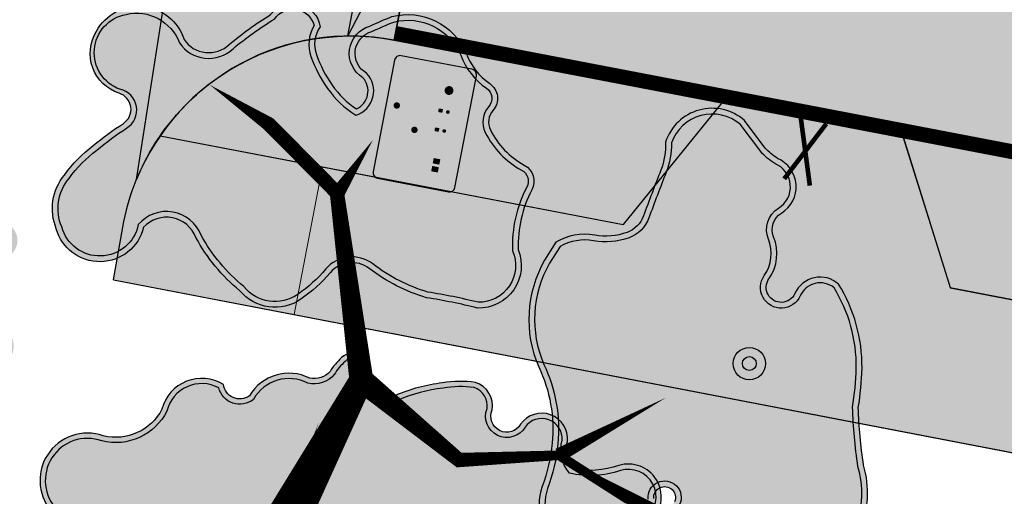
# Model space of a CAD drawing. Header units: metres. Extents: x 32353251 to 32353583, y 5707748 to 5708004.
# Tile 14 of 164: x 32353325 to 32353347, y 5707889 to 5707900. Entities that reach past the tile are written whole.
import ezdxf

# ---------------------------------------------------------------- set-up
doc = ezdxf.new("R2010")
doc.units = ezdxf.units.M
doc.header["$LTSCALE"] = 0.75
doc.layers.get('0').update_dxf_attribs({"linetype": 'CONTINUOUS'})
doc.layers.add('10414942$0$_Hilfslayer', color=6, linetype='CONTINUOUS', plot=False)
for name, color, linetype in [('10414942$0$Beschilderung neu', 7, 'CONTINUOUS'), ('10414942$0$ST-LIN Rampe', 7, 'CONTINUOUS'), ('10414942$0$ST-LIN-Fahrbahn', 2, 'CONTINUOUS'), ('10414942$0$ST-LIN-Gehweg', 2, 'CONTINUOUS')]:
    doc.layers.add(name, color=color, linetype=linetype)
doc.layers.add('10414942$0$ST-Entfällt', color=2, linetype='CONTINUOUS', true_color=0xffff00)
doc.layers.add('10414943$0$ST-Fahrbahn-Sol', color=7, linetype='CONTINUOUS', true_color=0xcccccc)
for name, color, linetype, lineweight, true_color in [('10414942$0$ST-LIN RINNE', 5, 'CONTINUOUS', 25, 0x0000ff), ('10414943$0$ST-Gehweg-Sol', 7, 'CONTINUOUS', 0, 0xffd7a8), ('10414943$0$ST-Grünfläche-Sol', 7, 'CONTINUOUS', 0, 0xc3e788), ('10414943$0$ST-Mischfläche-Sol', 7, 'CONTINUOUS', 0, 0x636466)]:
    doc.layers.add(name, color=color, linetype=linetype, lineweight=lineweight, true_color=true_color)
doc.layers.add('10414942$0$ST-LIN_Rinne', color=141, linetype='CONTINUOUS', lineweight=0)
for name, color, linetype, transparency in [('10414944$0$PF-Krone', 33, 'CONTINUOUS', 0.7), ('10414944$0$PF-Krone_SOL', 70, 'CONTINUOUS', 0.7), ('10414944$0$ST-Baum', 7, 'CONTINUOUS', 0.7)]:
    doc.layers.add(name, color=color, linetype=linetype, transparency=transparency)
doc.layers.add('10414944$0$PF-Stamm', color=7, linetype='CONTINUOUS', true_color=0x5f5144, transparency=0.7)

# ---------------------------------------------------------------- blocks, each defined once
blk = doc.blocks.new('10414943')
at = {"layer": '10414943$0$ST-Fahrbahn-Sol'}
h = blk.add_hatch(color=256, dxfattribs=at)
h.dxf.hatch_style = 1
edge = h.paths.add_edge_path()
edge.add_arc((32353332.465, 5707894.399), 5, 79.1497, 157.7066)
edge.add_line((32353327.839, 5707896.296), (32353329.962, 5707909.912))
edge.add_arc((32353333.983, 5707909.912), 4.021, 180, 259.0056)
edge.add_line((32353333.216, 5707905.965), (32353334.63, 5707905.694))
edge.add_line((32353334.63, 5707905.694), (32353333.407, 5707899.31))
at = {"layer": '10414943$0$ST-Gehweg-Sol'}
h = blk.add_hatch(color=256, dxfattribs=at)
h.dxf.hatch_style = 1
edge = h.paths.add_edge_path()
edge.add_line((32353331.861, 5707896.566), (32353331.246, 5707893.373))
edge.add_line((32353331.246, 5707893.373), (32353327.34, 5707894.124))
edge.add_line((32353327.34, 5707894.124), (32353327.541, 5707895.265))
edge.add_arc((32353332.465, 5707894.399), 5, 145.3887, 170.0246, ccw=False)
edge.add_line((32353328.35, 5707897.239), (32353331.861, 5707896.566))
at = {"layer": '10414943$0$ST-Grünfläche-Sol'}
h = blk.add_hatch(color=256, dxfattribs=at)
h.dxf.hatch_style = 1
edge = h.paths.add_edge_path()
edge.add_arc((32353332.465, 5707894.399), 5, 79.1497, 145.3887, ccw=False)
edge.add_line((32353333.407, 5707899.31), (32353340.491, 5707897.948))
edge.add_line((32353340.491, 5707897.948), (32353338.356, 5707895.321))
edge.add_line((32353338.356, 5707895.321), (32353328.35, 5707897.239))
h = blk.add_hatch(color=256, dxfattribs=at)
h.dxf.hatch_style = 1
h.paths.add_polyline_path([(32353344.419, 5707897.199), (32353345.43, 5707893.954), (32353351.008, 5707892.882), (32353351.573, 5707895.828)])
at = {"layer": '10414943$0$ST-Mischfläche-Sol'}
h = blk.add_hatch(dxfattribs=at)
h.set_pattern_fill('AR-HBONE', color=256, scale=0.0042, angle=170)
h.set_pattern_definition([(215, (0, 0), (-0.1047920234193, -0.5943050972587), [1.28016, -0.42672]), (305, (-0.34955, -0.24476), (-0.1047920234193, -0.5943050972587), [1.28016, -0.42672])])
edge = h.paths.add_edge_path()
edge.add_line((32353333.407, 5707899.31), (32353335.24, 5707908.862))
edge.add_line((32353335.24, 5707908.862), (32353407.152, 5707895.034))
edge.add_line((32353407.152, 5707895.034), (32353413.706, 5707897.337))
edge.add_line((32353413.706, 5707897.337), (32353481.818, 5707884.239))
edge.add_line((32353481.818, 5707884.239), (32353497.176, 5707881.286))
edge.add_line((32353497.176, 5707881.286), (32353499.704, 5707880.189))
edge.add_line((32353499.704, 5707880.189), (32353502.939, 5707877.836))
edge.add_line((32353502.939, 5707877.836), (32353505.467, 5707876.739))
edge.add_line((32353505.467, 5707876.739), (32353517.005, 5707874.52))
edge.add_line((32353517.005, 5707874.52), (32353517.645, 5707870.615))
edge.add_line((32353517.645, 5707870.615), (32353516.663, 5707870.803))
edge.add_line((32353516.663, 5707870.803), (32353515.44, 5707864.419))
edge.add_line((32353515.44, 5707864.419), (32353479.337, 5707871.339))
edge.add_line((32353479.337, 5707871.339), (32353468.359, 5707873.443))
edge.add_line((32353468.359, 5707873.443), (32353468.779, 5707869.425))
edge.add_arc((32353471.762, 5707869.736), 3, 185.9559, 259.1498)
edge.add_line((32353471.198, 5707866.79), (32353499.612, 5707861.344))
edge.add_line((32353499.612, 5707861.344), (32353497.736, 5707858.394))
edge.add_line((32353497.736, 5707858.394), (32353462.939, 5707865.064))
edge.add_arc((32353461.81, 5707859.171), 6, 79.1498, 96.1372)
edge.add_line((32353461.168, 5707865.137), (32353452.41, 5707864.195))
edge.add_arc((32353451.769, 5707870.161), 6, 259.1149, 276.1372, ccw=False)
edge.add_line((32353450.636, 5707864.269), (32353424.341, 5707869.325))
edge.add_arc((32353425.474, 5707875.217), 6, 242.0483, 259.1149, ccw=False)
edge.add_line((32353422.662, 5707869.917), (32353415, 5707873.982))
edge.add_arc((32353412.188, 5707868.682), 6, 62.0483, 79.1497)
edge.add_line((32353413.318, 5707874.575), (32353366.067, 5707883.631))
edge.add_line((32353366.067, 5707883.631), (32353365.06, 5707886.87))
edge.add_line((32353365.06, 5707886.87), (32353331.246, 5707893.373))
edge.add_line((32353331.246, 5707893.373), (32353331.861, 5707896.566))
edge.add_line((32353331.861, 5707896.566), (32353338.356, 5707895.321))
edge.add_line((32353338.356, 5707895.321), (32353340.491, 5707897.948))
edge.add_line((32353340.491, 5707897.948), (32353344.413, 5707897.2))
edge.add_line((32353344.413, 5707897.2), (32353345.428, 5707893.961))
edge.add_line((32353345.428, 5707893.961), (32353351.009, 5707892.888))
edge.add_line((32353351.009, 5707892.888), (32353351.574, 5707895.828))
edge.add_line((32353351.574, 5707895.828), (32353371.217, 5707892.063))
edge.add_line((32353371.217, 5707892.063), (32353370.648, 5707889.105))
edge.add_line((32353370.648, 5707889.105), (32353371.654, 5707885.87))
edge.add_line((32353371.654, 5707885.87), (32353406.652, 5707879.162))
edge.add_arc((32353407.216, 5707882.11), 3.001, 259.1591, 333.481)
edge.add_line((32353409.902, 5707880.769), (32353411.749, 5707884.294))
edge.add_line((32353411.749, 5707884.294), (32353333.407, 5707899.31))
at = {"layer": '10414943$0$ST-Fahrbahn-Sol', "flags": 128}
blk.add_lwpolyline([(32353333.407, 5707899.31, 0.356856), (32353327.839, 5707896.296), (32353329.962, 5707909.912, 0.359064), (32353333.216, 5707905.965), (32353334.63, 5707905.694)], format="xyb", close=True, dxfattribs=at)
at = {"layer": '10414943$0$ST-Gehweg-Sol', "flags": 128}
for points in [[(32353413.318, 5707874.575), (32353366.067, 5707883.631), (32353365.06, 5707886.87), (32353331.246, 5707893.373), (32353331.861, 5707896.566), (32353338.356, 5707895.321), (32353340.491, 5707897.948), (32353344.413, 5707897.2), (32353345.428, 5707893.961), (32353351.009, 5707892.888), (32353351.574, 5707895.828), (32353371.217, 5707892.063)], [(32353411.749, 5707884.294), (32353333.407, 5707899.31), (32353335.24, 5707908.862), (32353407.152, 5707895.034)]]:
    blk.add_lwpolyline(points, dxfattribs=at)
blk.add_lwpolyline([(32353331.861, 5707896.566), (32353331.246, 5707893.373), (32353327.34, 5707894.124), (32353327.541, 5707895.265, -0.10791), (32353328.35, 5707897.239)], format="xyb", close=True, dxfattribs=at)
at = {"layer": '10414943$0$ST-Grünfläche-Sol', "flags": 128}
blk.add_lwpolyline([(32353328.35, 5707897.239, -0.297348), (32353333.407, 5707899.31), (32353340.491, 5707897.948), (32353338.356, 5707895.321)], format="xyb", close=True, dxfattribs=at)
blk.add_lwpolyline([(32353344.419, 5707897.199), (32353345.43, 5707893.954), (32353351.008, 5707892.882), (32353351.573, 5707895.828)], close=True, dxfattribs=at)
blk = doc.blocks.new('10414942$0$WEGW_5FA8DC4A889C24947A592E1D55F343')
at = {"true_color": 0xffffff}
for points in [[(-410, 0), (410, 0, 0.414214), (450, 40), (450, 560, 0.414214), (410, 600), (-410, 600, 0.414214), (-450, 560), (-450, 40, 0.414214), (-410, 0)], [(-139.5, 454.5, -0.162278), (-136.8, 462.6), (-134.1, 466.2, 0.058328), (-129.4, 474.3), (-111.6, 515.2, -0.298506), (-101.2, 522), (11.2, 522, -0.298506), (21.6, 515.2), (39.4, 474.3, 0.058328), (44.1, 466.2), (46.8, 462.6, -0.162278), (49.5, 454.5), (49.5, 425.2, -0.414214), (38.2, 414), (-128.2, 414, -0.414214), (-139.5, 425.2)], [(196.6, 289), (196.6, 458.6), (153, 458.6), (230.5, 509.3), (230.5, 536.2), (254.8, 536.2), (254.8, 525.2), (279, 541), (405, 458.6), (361.4, 458.6), (361.4, 289)], [(-236.5, 426.9, 0.996392), (-300.6, 427.2, 1.003621)], [(230.5, 410.2), (269.3, 410.2), (269.3, 458.6), (230.5, 458.6)], [(288.7, 410.2), (327.5, 410.2), (327.5, 458.6), (288.7, 458.6)], [(-256.5, 246.5), (-320.7, 246.5), (-320.7, 307), (-363.5, 238.5, -0.414214), (-372.4, 277.1), (-315.8, 367.7, -0.753517), (-256.5, 350.7), (-256.5, 314.6), (-196.4, 278.6, -0.414214), (-234.9, 268.9), (-256.5, 281.9)], [(-128.2, 409.5), (-101.2, 409.5), (-101.2, 384.8, -0.414214), (-108, 378), (-121.5, 378, -0.414214), (-128.2, 384.8)], [(11.2, 409.5), (38.2, 409.5), (38.2, 384.8, -0.414214), (31.5, 378), (18, 378, -0.414214), (11.2, 384.8)], [(360, 90), (193.7, 210.3, -0.240662), (108, 378), (128.2, 378, 0.240662), (205.6, 226.7), (360, 114.4)], [(-256.5, 238.5), (-256.5, 54, -0.414214), (-288.6, 86.1), (-288.6, 198.4), (-368.8, 70, -0.414214), (-379, 114.2), (-320.7, 207.6), (-320.7, 238.5)], [(80.7, 235.5, 0.993033), (34.2, 235.8, 1.007016)], [(43.5, 175), (14.2, 150.7, -0.387276), (-7.7, 151.7), (43.9, 203.3, 0.250769), (76.7, 206.4), (111.1, 198.7, -0.225978), (114.3, 196.3), (131.9, 161, -0.414214), (110, 168.3), (101.6, 184.3), (85.3, 184.3), (99.3, 128.5), (130.8, 126.1, -0.39234), (145.8, 109.8), (92.5, 109.8, -0.250765), (88.6, 111.9), (80.7, 123.8), (64.4, 119.1), (64.4, 70.3, -0.401266), (48.8, 54)], [(-68.2, 77.3, 0.993033), (-114.7, 77.6, 1.007016)]]:
    blk.add_hatch(color=7, dxfattribs=at).paths.add_polyline_path(points, flags=0)
at = {"true_color": 0x0000ff}
for points in [[(-410, 15), (410, 15, 0.414214), (435, 40), (435, 560, 0.414214), (410, 585), (-410, 585, 0.414214), (-435, 560), (-435, 40, 0.414214), (-410, 15)], [(-118.1, 472.5), (-102.7, 508, -0.298506), (-98.5, 510.8), (8.5, 510.8, -0.298506), (12.7, 508), (28.1, 472.5)], [(211.2, 303.5), (211.2, 470.7), (279, 526.5), (346.8, 470.7), (346.8, 303.5), (298.4, 303.5), (298.4, 376.2), (259.6, 376.2), (259.6, 303.5)], [(-101.2, 447.8, 0.994707), (-128.2, 447.9, 1.005322)], [(38.2, 447.8, 0.994707), (11.2, 447.9, 1.005322)]]:
    blk.add_hatch(color=5, dxfattribs=at).paths.add_polyline_path(points, flags=0)
at = {"color": 18, "true_color": 0x000000}
blk.add_lwpolyline([(-410, 0), (410, 0, 0.414214), (450, 40), (450, 560, 0.414214), (410, 600), (-410, 600, 0.414214), (-450, 560), (-450, 40, 0.414214), (-410, 0), (-410, 0)], format="xyb", dxfattribs=at)
blk = doc.blocks.new('10414942$0$Entfällt')
at = {"layer": '10414942$0$ST-Entfällt', "const_width": 0.1, "flags": 128}
for points in [[(-0.455, -0.596), (0.455, 0.596)], [(0.099, -0.743), (-0.099, 0.743)]]:
    blk.add_lwpolyline(points, dxfattribs=at)
blk = doc.blocks.new('10414942$0$Mülleimer')
for radius in [0.35, 0.15]:
    blk.add_circle((0, 0), radius)
blk = doc.blocks.new('10414942')
at = {"layer": '10414942$0$ST-LIN Rampe', "ltscale": 0.03, "flags": 128}
for points in [[(32353332.405, 5707899.399), (32353333.656, 5707905.921)], [(32353333.648, 5707905.882), (32353334.018, 5707902.502), (32353332.405, 5707899.399)], [(32353333.407, 5707899.31), (32353334.63, 5707905.694)]]:
    blk.add_lwpolyline(points, dxfattribs=at)
at = {"layer": '10414942$0$ST-LIN RINNE', "flags": 128}
blk.add_lwpolyline([(32353333.463, 5707899.605), (32353415.555, 5707883.87, -0.073462), (32353419.598, 5707882.458), (32353425.799, 5707879.209, 0.073462), (32353429.676, 5707877.854), (32353449.317, 5707874.09, -0.000211), (32353449.317, 5707874.089, 0.073477), (32353453.421, 5707873.914), (32353460.383, 5707874.64, -0.07346), (32353464.662, 5707874.457), (32353515.496, 5707864.714)], format="xyb", dxfattribs=at)
at = {"layer": '10414942$0$ST-LIN-Fahrbahn', "flags": 128}
blk.add_lwpolyline([(32353327.34, 5707894.124), (32353327.541, 5707895.265, -0.418693), (32353333.407, 5707899.31), (32353415.499, 5707883.575), (32353415.499, 5707883.575, -0.073462), (32353419.459, 5707882.192), (32353419.459, 5707882.192), (32353425.659, 5707878.943), (32353425.659, 5707878.943, 0.073462), (32353429.62, 5707877.56), (32353429.62, 5707877.56), (32353449.262, 5707873.795), (32353449.262, 5707873.795), (32353449.261, 5707873.795), (32353449.261, 5707873.795, 0.073477), (32353453.452, 5707873.616), (32353453.452, 5707873.616), (32353460.414, 5707874.342), (32353460.414, 5707874.342, -0.07346), (32353464.606, 5707874.163), (32353464.606, 5707874.163), (32353516.422, 5707864.231), (32353516.422, 5707864.231), (32353516.422, 5707864.231)], format="xyb", dxfattribs=at)
at = {"layer": '10414942$0$ST-LIN-Gehweg'}
for p, q in [((32353340.493, 5707897.954), (32353338.356, 5707895.321)), ((32353328.35, 5707897.239), (32353338.356, 5707895.321)), ((32353344.421, 5707897.199), (32353345.428, 5707893.961)), ((32353327.34, 5707894.124), (32353365.06, 5707886.87)), ((32353345.43, 5707893.954), (32353351.008, 5707892.882))]:
    blk.add_line(p, q, dxfattribs=at)
at = {"layer": '10414942$0$ST-LIN_Rinne', "const_width": 0.3}
blk.add_lwpolyline([(32353333.435, 5707899.457), (32353415.527, 5707883.723, -0.073462), (32353419.529, 5707882.325), (32353425.729, 5707879.076, 0.073462), (32353429.648, 5707877.707), (32353449.289, 5707873.942, -0.000211), (32353449.289, 5707873.942, 0.073477), (32353453.437, 5707873.765), (32353460.399, 5707874.491, -0.07346), (32353464.634, 5707874.31), (32353515.468, 5707864.567)], format="xyb", dxfattribs=at)
at = {"color": 1, "rotation": 119.6662303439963}
blk.add_blockref('10414942$0$Mülleimer', (32353341.087, 5707892.314), dxfattribs=at)
at = {"layer": '10414942$0$_Hilfslayer'}
blk.add_blockref('10414942$0$Entfällt', (32353342.296, 5707896.906), dxfattribs=at)
at = {"layer": '10414942$0$Beschilderung neu', "xscale": 0.003, "yscale": 0.003, "zscale": 0.015, "rotation": 259.14966244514}
blk.add_blockref('10414942$0$WEGW_5FA8DC4A889C24947A592E1D55F343', (32353333.186, 5707897.67), dxfattribs=at)
blk = doc.blocks.new('10414944$0$PF-BAUM_12')
at = {"layer": '10414944$0$PF-Krone_SOL', "transparency": 33554457}
h = blk.add_hatch(color=256, dxfattribs=at)
h.dxf.hatch_style = 1
h.set_gradient(color1=(88, 186, 72), color2=(175, 217, 170), tint=1, name='INVSPHERICAL')
edge = h.paths.add_edge_path()
edge.add_arc((-1.2758, 1.3994), 0.541, 250.247, 303.4279)
edge.add_arc((-0.5984, 0.4188), 0.6511, 94.3691, 125.6409, ccw=False)
edge.add_arc((-0.5871, 0.2707), 0.7996, 79.906, 94.3691, ccw=False)
edge.add_arc((-0.4074, 1.2805), 0.2261, 259.906, 345.0368)
edge.add_arc((3.3556, 0.2748), 3.669, 162.1844, 165.0368, ccw=False)
edge.add_arc((-0.2456, 1.4321), 0.1137, 342.1844, 421.4181)
edge.add_arc((-0.3772, 1.1907), 0.3886, 61.4181, 105.4179)
edge.add_arc((-0.4936, 1.6129), 0.0494, 76.8677, 285.4179, ccw=False)
edge.add_arc((-0.4342, 1.767), 0.1165, 245.5523, 317.8819)
edge.add_arc((-0.4413, 1.8543), 0.1901, 299.5067, 335.7073)
edge.add_arc((-0.3904, 1.8889), 0.1664, 317.3096, 366.5168)
edge.add_arc((-0.3153, 1.9138), 0.0904, 356.15, 452.3298)
edge.add_arc((-0.2837, 2.1143), 0.1157, 186.3955, 252.2185, ccw=False)
edge.add_arc((-0.1459, 2.1399), 0.2556, 124.2968, 188.6524, ccw=False)
edge.add_arc((-0.3624, 2.4158), 0.0972, 318.2129, 468.9396)
edge.add_arc((-0.4455, 2.5549), 0.0698, 219.6885, 317.568, ccw=False)
edge.add_arc((-0.5987, 2.0825), 0.4392, 76.9102, 116.5449)
edge.add_arc((-1.4951, 4.5572), 2.1964, 281.7611, 288.5889, ccw=False)
edge.add_arc((-1.0114, 0.8578), 1.5496, 91.3323, 98.0021)
edge.add_arc((-1.1102, 1.691), 0.7109, 99.4638, 131.7622)
edge.add_arc((-1.4773, 2.1554), 0.1252, 148.2467, 256.0758)
edge.add_arc((-1.5238, 1.968), 0.068, -114.9556, 76.0758, ccw=False)
edge.add_arc((-1.6369, 1.7248), 0.2002, 65.0444, 122.1083)
edge.add_arc((-1.7899, 1.9686), 0.0876, 221.6314, 302.1083, ccw=False)
edge.add_arc((-1.9603, 1.8172), 0.1403, 41.6314, 166.8648)
edge.add_arc((-2.3449, 1.9519), 0.2684, 321.9495, 337.4752, ccw=False)
edge.add_line((-2.1335, 1.7864), (-2.2407, 1.6721))
edge.add_arc((-2.0502, 1.5575), 0.2224, 148.9568, 261.833)
edge.add_arc((-2.0149, 1.0239), 0.3205, 78.7718, 102.0334, ccw=False)
edge.add_arc((0.8412, 15.4111), 14.3475, 258.77175, 259.65948)
edge.add_arc((-1.7568, 1.1728), 0.1259, 30.356, 79.6595, ccw=False)
edge.add_arc((-1.8871, 1.0965), 0.2769, -0.4934, 30.356, ccw=False)
edge.add_arc((-1.3602, 1.092), 0.25, 179.5066, 221.3188)
edge.add_line((-1.548, 0.9269), (-1.4587, 0.8902))
edge = h.paths.add_edge_path()
edge.add_arc((-2.0595, -1.0849), 0.2169, 117.743, 251.4279, ccw=False)
edge.add_arc((-2.2535, -0.7961), 0.1343, 313.8671, 413.8729)
edge.add_arc((-1.1381, 0.5382), 1.6051, 221.524, 229.789, ccw=False)
edge.add_arc((-2.2843, -0.4137), 0.1251, 108.798, 243.7029, ccw=False)
edge.add_arc((-2.2657, -0.171), 0.1376, 244.6115, 299.8242)
edge.add_arc((-2.4922, 0.2242), 0.593, 299.8242, 314.8752)
edge.add_arc((-2.3634, 0.0948), 0.4104, 314.8752, 336.5607)
edge.add_arc((-2.0604, -0.1191), 0.0893, 34.547, 142.2333)
edge.add_arc((-2.2509, -0.0174), 0.1288, 205.94, 338.605, ccw=False)
edge.add_arc((-1.1082, 0.8264), 1.5473, 211.5442, 215.5748, ccw=False)
edge.add_arc((-2.1647, 0.1359), 0.2879, 123.2934, 204.4063, ccw=False)
edge.add_arc((-2.4675, 0.6266), 0.289, 300.0552, 335.4001)
edge.add_arc((-2.1302, 0.4722), 0.0819, 58.4002, 155.4001, ccw=False)
edge.add_arc((-2.0455, 0.6099), 0.0798, 238.4002, 306.4204)
edge.add_arc((-2.2163, 0.8415), 0.3675, 306.4204, 341.4929)
edge.add_arc((-1.7884, 0.6982), 0.0838, 72.4288, 161.4929, ccw=False)
edge.add_arc((-1.597, 1.3024), 0.5499, 252.4288, 281.6379)
edge.add_arc((-1.3833, 0.6006), 0.1928, 8.2479, 122.231, ccw=False)
edge.add_arc((1.4313, 0.4424), 2.6303, 175.9465, 181.0704)
edge.add_arc((-2.004, 0.487), 0.8109, 332.6061, 353.3579, ccw=False)
edge.add_arc((-1.1696, 0.0546), 0.1289, 152.6061, 239.8128)
edge.add_arc((-1.5709, -0.6354), 0.6693, 44.4632, 59.8128, ccw=False)
edge.add_arc((-1.2417, -0.3122), 0.208, -40.1663, 44.4632, ccw=False)
edge.add_arc((-1.7965, -0.0425), 0.8201, 308.5293, 330.4961, ccw=False)
edge.add_arc((-1.2134, -0.8063), 0.142, 120.5815, 237.174)
edge.add_arc((-1.3033, -1.1297), 0.2045, -64.491, 86.396, ccw=False)
edge.add_arc((-1.343, -1.1115), 0.2397, 240.4754, 302.2336, ccw=False)
edge.add_arc((-1.2125, -0.7918), 0.5839, 226.3665, 244.7952, ccw=False)
edge.add_arc((-0.7205, -0.1508), 1.3901, 222.9429, 229.9249, ccw=False)
edge.add_arc((-1.7937, -1.1495), 0.076, 42.9191, 173.4992)
edge.add_arc((-2.058, -1.1133), 0.1908, 248.2896, 351.6714, ccw=False)
edge = h.paths.add_edge_path()
edge.add_arc((1.2059, -0.0381), 0.6649, 150.7734, 194.5558)
edge.add_arc((0.911, -0.0942), 0.3659, 197.6599, 276.7526)
edge.add_arc((0.9525, -0.0442), 0.4134, 270.2152, 305.5241)
edge.add_arc((1.2637, -0.512), 0.1494, -27.7225, 118.3909, ccw=False)
edge.add_arc((1.6106, -0.6627), 0.2295, 159.2735, 288.7974)
edge.add_arc((1.6267, -1.1446), 0.2709, -1.083, 77.6692, ccw=False)
edge.add_arc((2.1687, -1.0477), 0.2897, 200.6132, 382.9337)
edge.add_arc((2.7072, -0.7257), 0.3429, 147.8227, 217.591, ccw=False)
edge.add_arc((2.4468, -0.3829), 0.1629, 259.448, 409.1515)
edge.add_arc((2.7989, 0.0617), 0.4045, 199.7173, 232.6211, ccw=False)
edge.add_arc((2.5485, -0.1163), 0.1368, 103.2593, 162.2981, ccw=False)
edge.add_arc((2.4584, 0.1299), 0.1274, 297.4752, 447.5021)
edge.add_arc((2.4597, 0.3353), 0.0783, 98.8157, 273.1184, ccw=False)
edge.add_arc((2.4, 0.5247), 0.1217, 293.027, 374.9291)
edge.add_arc((2.0245, 0.3266), 0.5439, 24.9483, 42.1183)
edge.add_arc((1.7775, 0.1571), 0.8417, 39.3994, 55.75)
edge.add_arc((2.2887, 0.9354), 0.0906, 104.7131, 245.5829, ccw=False)
edge.add_arc((2.2455, 1.1001), 0.0797, 284.7131, 435.2869)
edge.add_arc((2.1786, 0.8455), 0.3429, 75.2869, 90.1544)
edge.add_arc((2.192, 1.2908), 0.1034, 200.5438, 262.034, ccw=False)
edge.add_arc((1.8708, 1.2323), 0.2255, 5.6552, 92.2855)
edge.add_arc((1.8923, 1.533), 0.0813, 129.4673, 248.0142, ccw=False)
edge.add_arc((1.6377, 1.5925), 0.2029, 0.9413, 108.0271)
edge.add_arc((1.5516, 2.0411), 0.2568, 198.8038, 275.2311, ccw=False)
edge.add_arc((1.081, 1.9053), 0.2335, 13.1092, 167.2288)
edge.add_arc((0.6671, 1.9992), 0.1909, 279.3003, 347.2288, ccw=False)
edge.add_arc((0.7224, 1.6615), 0.1513, 99.3003, 228.8092)
edge.add_arc((0.4652, 1.3676), 0.2392, 21.1744, 48.8092, ccw=False)
edge.add_arc((0.3242, 1.313), 0.3904, -10.7857, 21.1744, ccw=False)
edge.add_arc((-0.3793, 1.447), 1.1066, 325.7449, 349.2143, ccw=False)
edge.add_arc((0.3558, 0.9464), 0.2172, 278.2663, 325.7449, ccw=False)
edge.add_arc((0.408, 0.5869), 0.146, 98.2663, 271.6731)
edge.add_arc((0.4514, -0.8972), 1.3387, 79.7675, 91.6731, ccw=False)
edge.add_arc((0.6892, 0.3779), 0.0423, -16.4325, 90.0101, ccw=False)
edge.add_line((0.7298, 0.3659), (0.6257, 0.2866))
edge = h.paths.add_edge_path()
edge.add_arc((-1.5552, -2.2569), 0.1724, 12.6189, 77.7455)
edge.add_arc((-1.4977, -1.992), 0.0986, 164.1816, 257.7455, ccw=False)
edge.add_arc((-1.7215, -1.8391), 0.1803, 315.6358, 396.2247)
edge.add_arc((-1.4722, -1.6964), 0.1099, 56.0167, 199.1656, ccw=False)
edge.add_arc((-1.3562, -1.5375), 0.087, 231.1844, 306.609)
edge.add_arc((-1.4968, -1.2476), 0.4081, 298.1575, 320.4218)
edge.add_arc((-1.118, -1.5607), 0.0835, 20.6534, 140.4218, ccw=False)
edge.add_arc((-0.9321, -1.4907), 0.1152, 200.6534, 324.1572)
edge.add_arc((-0.5981, -1.7319), 0.2968, 125.8433, 144.1572, ccw=False)
edge.add_arc((-1.1307, -0.9947), 0.6126, 305.8433, 313.7683)
edge.add_arc((-0.6402, -1.5068), 0.0965, 35.283, 133.7683, ccw=False)
edge.add_arc((-0.4573, -1.4114), 0.1114, 200.8653, 329.8017)
edge.add_arc((5.9643, -14.9126), 14.8587, 114.56415, 115.19461, ccw=False)
edge.add_arc((-0.1458, -1.5341), 0.1511, 81.9994, 116.2838, ccw=False)
edge.add_arc((-0.1295, -1.2153), 0.1692, 271.6238, 322.4573)
edge.add_arc((0.4219, -2.3582), 1.1204, 101.7391, 111.8636, ccw=False)
edge.add_arc((0.2817, -1.7045), 0.4518, 61.0493, 101.1946, ccw=False)
edge.add_arc((0.4293, -1.462), 0.1686, -13.3297, 65.0541, ccw=False)
edge.add_arc((0.701, -1.5438), 0.116, 158.2537, 207.0243)
edge.add_arc((0.7267, -1.4357), 0.2061, 231.2626, 284.3776)
edge.add_arc((0.7594, -1.468), 0.1684, 276.3107, 373.1888)
edge.add_arc((1.0623, -1.3226), 0.1754, 121.9096, 217.5827, ccw=False)
edge.add_arc((1.2009, -1.5786), 0.4663, 12.4963, 119.7416, ccw=False)
edge.add_arc((1.5062, -1.4974), 0.1512, -66.2252, 7.4787, ccw=False)
edge.add_arc((1.5907, -1.7479), 0.1146, 101.8196, 224.4343)
edge.add_arc((1.3238, -2.0366), 0.2788, -26.9882, 48.417, ccw=False)
edge.add_arc((1.3365, -2.0229), 0.2743, 258.9909, 329.2486, ccw=False)
edge.add_arc((1.6618, -1.4757), 0.8996, 229.3858, 245.1764, ccw=False)
edge.add_arc((0.9994, -2.237), 0.1097, 45.6037, 249.2448)
edge.add_arc((0.8451, -2.4465), 0.1573, -95.435, 42.7788, ccw=False)
edge.add_arc((0.8007, -2.2203), 0.3839, 232.8, 274.4074, ccw=False)
edge.add_arc((0.4866, -2.6064), 0.1147, 44.402, 165.1103)
edge.add_arc((0.2716, -2.5387), 0.1109, 123.3852, 339.8557, ccw=False)
edge.add_arc((0.9022, -2.3675), 0.6961, 164.2604, 186.4803, ccw=False)
edge.add_arc((0.1064, -2.2008), 0.1278, 9.9652, 176.7192)
edge.add_arc((-48.3159, -1.4499), 48.3004, 358.76613, 359.11787, ccw=False)
edge.add_arc((-0.3152, -2.3669), 0.3137, 290.4729, 336.8998, ccw=False)
edge.add_arc((-0.2908, -2.4562), 0.2217, 213.8839, 292.6434, ccw=False)
edge.add_arc((-0.5922, -2.5593), 0.1191, 350.144, 508.4434)
edge.add_arc((-0.7458, -2.3559), 0.1504, 180.1486, 290.2791, ccw=False)
edge.add_arc((-1.1241, -2.4703), 0.2548, 26.5922, 75.6656)
edge.add_arc((-1.166, -2.6346), 0.4243, 75.6656, 104.3344)
edge.add_arc((-1.3217, -2.0253), 0.2045, 251.4046, 284.3344, ccw=False)
at = {"layer": '10414944$0$PF-Krone'}
for points in [[(-0.4805, 1.5653, -1.286295), (-0.4824, 1.6609, 0.326511)], [(-0.4992, 2.5103, 0.174684), (-0.7949, 2.4754, -0.029801), (-1.0474, 2.4069, 0.029111), (-1.2271, 2.3923, 0.141869), (-1.5837, 2.2213, 0.508586), (-1.5074, 2.034, -1.101217), (-1.5525, 1.9063, 0.254264), (-1.7433, 1.8944, -0.366329), (-1.8554, 1.9104, 0.608209), (-2.0969, 1.8491, -0.067848), (-2.1335, 1.7864, 0), (-2.2407, 1.6721, 0.536623), (-2.0818, 1.3373, -0.101848), (-1.9525, 1.3382, 0.003873), (-1.7342, 1.2967, -0.218508), (-1.6482, 1.2364, -0.135425), (-1.6102, 1.0941, 0.184492), (-1.548, 0.9269), (-1.4587, 0.8902, 0.236302), (-0.9778, 0.9479, -0.137302), (-0.648, 1.068, -0.063191), (-0.447, 1.0579, 0.389536), (-0.189, 1.2221, -0.012446)], [(-0.4736, 1.5402, -1.313113), (-0.4736, 1.6855, 0.345734)], [(-0.5128, 2.4867, 0.170881), (-0.7849, 2.4513, -0.030277), (-1.0444, 2.381, 0.029443), (-1.2231, 2.3665, 0.140272), (-1.5634, 2.2045, 0.497246), (-1.5012, 2.0592, -1.101217), (-1.5634, 1.8827, 0.254264), (-1.7295, 1.8724, -0.366329), (-1.8748, 1.8931, 0.61415), (-2.072, 1.8412, -0.070819), (-2.1138, 1.7695, 0), (-2.2198, 1.6564, 0.525075), (-2.0824, 1.3638, -0.0983), (-1.9475, 1.3638, 0.003873), (-1.7295, 1.3222, -0.218508), (-1.6257, 1.2496, -0.135425), (-1.5842, 1.0939, 0.177651), (-1.5323, 0.9486), (-1.4493, 0.9145, 0.235756), (-0.9926, 0.9693, -0.137109), (-0.65, 1.0939, -0.063191), (-0.4424, 1.0835, 0.389536), (-0.2141, 1.2288, -0.012446)], [(2.417, -0.5431, 0.765274), (2.5534, -0.2597, -0.144564), (2.4182, -0.0747, -0.263459), (2.5171, 0.0169, 0.767513), (2.4639, 0.2571, -0.951478), (2.4477, 0.4126, 0.373398), (2.5177, 0.556, 0.075059), (2.428, 0.6914, 0.071464), (2.2513, 0.8529, -0.705879), (2.2657, 1.023, 0.771312), (2.2657, 1.1771, 0.064963), (2.1777, 1.1884, -0.27493), (2.0952, 1.2545, 0.397091), (1.8618, 1.4576, -0.568927), (1.8406, 1.5958, 0.504511), (1.575, 1.7854, -0.346415), (1.3085, 1.9583, 0.796288), (0.8532, 1.957, -0.305389)], [(2.4055, -0.5134, 0.812791), (2.5369, -0.2798, -0.149118), (2.3909, -0.0755, -0.272395), (2.5077, 0.0413, 0.751835), (2.4639, 0.2311, -0.928423), (2.4401, 0.4377, 0.358623), (2.4931, 0.5472, 0.074197), (2.4083, 0.6744, 0.071015), (2.2383, 0.8302, -0.698214), (2.2591, 1.0482, 0.771312), (2.2591, 1.152, 0.066315), (2.1761, 1.1624, -0.286763), (2.0696, 1.2488, 0.408934), (1.8579, 1.4313, -0.545784), (1.8141, 1.6065, 0.489703), (1.5804, 1.7598, -0.350827), (1.2834, 1.9512, 0.798701), (0.8786, 1.9512, -0.305389)]]:
    blk.add_lwpolyline(points, format="xyb", dxfattribs=at)
for points in [[(-2.1286, -1.2905, -0.65991), (-2.1605, -0.8929, 0.466338), (-2.1744, -0.6876, -0.036078), (-2.3398, -0.5259, -0.667578), (-2.3247, -0.2952, 0.245683), (-2.1973, -0.2903, 0.065767), (-2.0738, -0.1961, 0.094904), (-1.9868, -0.0685, 0.507802), (-2.131, -0.0644, -0.653541), (-2.3667, -0.0738, -0.017589), (-2.4268, 0.0169, -0.369479), (-2.3227, 0.3765, 0.155455), (-2.2047, 0.5063, -0.450466), (-2.0873, 0.542, 0.305827), (-1.9981, 0.5457, 0.154239), (-1.8678, 0.7248, -0.409437), (-1.7631, 0.7781, 0.128143), (-1.4861, 0.7637, -0.54286), (-1.1924, 0.6283, 0.022361), (-1.1986, 0.3932, -0.090795), (-1.284, 0.1139, 0.400005), (-1.2344, -0.0569, -0.067076), (-1.0933, -0.1666, -0.387019), (-1.0828, -0.4464, -0.096143), (-1.2857, -0.6841, 0.557693), (-1.2904, -0.9256, -0.773495), (-1.2152, -1.3143, -0.276189), (-1.4612, -1.3201, -0.080584), (-1.6154, -1.2144, -0.030474), (-1.7381, -1.0978, 0.640635), (-1.8692, -1.1409, -0.484398)], [(-2.2272, -1.1718, -0.377035), (-2.1418, -0.911, 0.462758), (-2.1582, -0.6671, -0.036793), (-2.3239, -0.5046, -0.650672), (-2.3251, -0.3233, 0.226885), (-2.1843, -0.3129, 0.065767), (-2.0555, -0.2145, 0.102669), (-1.9578, -0.0664, 0.560734), (-2.154, -0.0518, -0.672352), (-2.3442, -0.0605, -0.017696), (-2.4038, 0.0291, -0.366993), (-2.309, 0.3543, 0.154831), (-2.181, 0.4955, -0.450466), (-2.1009, 0.5198, 0.305827), (-1.9827, 0.5248, 0.154239), (-1.8432, 0.7165, -0.409437), (-1.7709, 0.7533, 0.13033), (-1.476, 0.7393, -0.546373), (-1.2186, 0.6272, 0.02192), (-1.2246, 0.3945, -0.090238), (-1.3071, 0.1259, 0.400005), (-1.2475, -0.0793, -0.067076), (-1.1118, -0.1848, -0.390762), (-1.1042, -0.4314, -0.096389), (-1.3005, -0.6626, 0.568263), (-1.2983, -0.9513, -0.791061), (-1.2278, -1.2915, -0.279339), (-1.4492, -1.297, -0.081396), (-1.5981, -1.195, -0.030819), (-1.7198, -1.0793, 0.674462), (-1.888, -1.14, -0.76422)]]:
    blk.add_lwpolyline(points, format="xyb", close=True, dxfattribs=at)
at = {"layer": '10414944$0$PF-Stamm'}
for points in [[(0.0456, -0.1011, 0.2167, 0.1084, 0), (-0.7801, 0.1666, 0.1084, 0.065, 0), (-0.4991, 0.6653, 0.065, 0.0433, 0), (-0.5991, 1.1076, 0.0433, 0.0433, 0), (-0.4753, 1.4051, 0.065, 1.976742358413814e-14, 0), (-0.3709, 1.869, 0, 0, 0)], [(-0.5991, 1.1076, 0.065, 0, 0), (-0.9411, 1.541, 0, 0, 0)], [(1.0734, 0.8981, 0.065, 0, 0), (1.9382, 1.1002, 0, 0, 0)], [(-0.7801, 0.1666, 0.1084, 0.065, 0), (-1.5906, -0.088, 0.065, 0, 0), (-1.8608, 0.029, 0, 0, 0)], [(-1.5855, -0.0745, 0.065, 0.065, 0), (-1.8491, -0.4467, 0.065, 0, 0), (-1.9786, -0.7431, 0, 0, 0)]]:
    blk.add_lwpolyline(points, format="xyseb", dxfattribs=at)
blk = doc.blocks.new('10414944')
at = {"layer": '10414944$0$ST-Baum'}
for p, xscale, yscale, zscale, rotation in [((32353331.271, 5707888.435), 4.769318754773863, 4.769318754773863, 1.987216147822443, 260), ((32353331.268, 5707881.283), 4.389404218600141, 4.389404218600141, 1.828918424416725, 57.40868327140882)]:
    blk.add_blockref('10414944$0$PF-BAUM_12', p, dxfattribs=dict(at, xscale=xscale, yscale=yscale, zscale=zscale, rotation=rotation))

msp = doc.modelspace()

# ---------------------------------------------------------------- block references
for name in ['10414944', '10414943']:
    msp.add_blockref(name, (0, 0))

# ---------------------------------------------------------------- next in the draw order: block references
msp.add_blockref('10414942', (0, 0))

doc.saveas('drawing.dxf')
